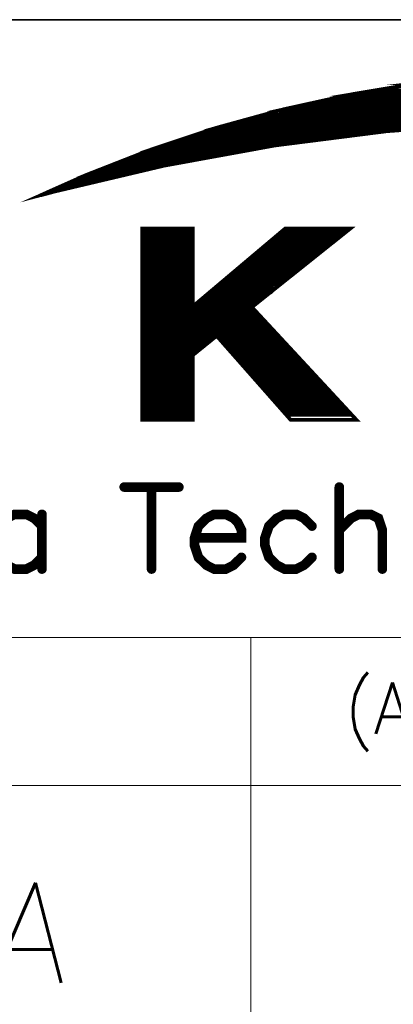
# Model space of a CAD drawing. Header units: millimetres. Extents: x 4497 to 11741, y 5958 to 12619.
# Tile 106 of 256: x 7192 to 7200, y 6507 to 6529. Entities that reach past the tile are written whole.
import ezdxf
from ezdxf.enums import TextEntityAlignment as Align

# ---------------------------------------------------------------- set-up
doc = ezdxf.new("R2010")
doc.units = ezdxf.units.MM
doc.header["$LTSCALE"] = 0.8
doc.layers.get('0').update_dxf_attribs({"linetype": 'CONTINUOUS', "lineweight": 0})
doc.layers.add('2', color=3, linetype='CONTINUOUS', lineweight=0)
doc.styles.get("Standard").update_dxf_attribs({"font": 'romans.shx', "width": 0.8, "oblique": 5, "bigfont": 'whgtxt.shx'})

# ---------------------------------------------------------------- blocks, each defined once
blk = doc.blocks.new('SMOOTH_0$0254')
at = {"const_width": 0.0127}
blk.add_lwpolyline([(-0.00635, 0, 1), (0.00635, 0, 1)], format="xyb", close=True, dxfattribs=at)
blk = doc.blocks.new('SMOOTH_0$064516')
at = {"const_width": 0.0323}
blk.add_lwpolyline([(-0.0161, 0, 1), (0.0161, 0, 1)], format="xyb", close=True, dxfattribs=at)
blk = doc.blocks.new('logo')
at = {"color": 7}
for points, const_width in [([(-3495.641, 5338.044), (-3491.64, 5339.83), (-3485.861, 5342.097), (-3479.97, 5344.064), (-3473.985, 5345.713), (-3467.914, 5347.052), (-3461.791, 5348.074)], 0.338), ([(-3454.81, 5344.51), (-3464.814, 5343.755), (-3474.775, 5342.484), (-3484.65, 5340.681), (-3494.422, 5338.371), (-3495.641, 5338.044)], 0.338), ([(-3421.603, 5346.729), (-3469.272, 5346.729)], 0.338), ([(-3418.222, 5345.884), (-3472.483, 5345.884)], 0.338), ([(-3470.624, 5346.391), (-3420.251, 5346.391)], 0.338), ([(-3476.202, 5344.954), (-3414.588, 5344.954)], 0.338), ([(-3475.526, 5345.207), (-3415.518, 5345.207)], 0.338), ([(-3474.343, 5345.546), (-3416.87, 5345.546)], 0.338), ([(-3478.738, 5344.278), (-3459.298, 5344.278)], 0.338), ([(-3482.034, 5343.264), (-3469.948, 5343.264)], 0.338), ([(-3481.273, 5343.517), (-3467.75, 5343.517)], 0.338), ([(-3472.061, 5343.095), (-3471.131, 5343.095)], 0.338), ([(-3469.863, 5343.348), (-3469.271, 5343.348)], 0.338), ([(-3467.75, 5343.602), (-3467.328, 5343.602)], 0.338), ([(-3484.823, 5342.249), (-3476.625, 5342.249)], 0.338), ([(-3483.555, 5342.756), (-3473.836, 5342.756)], 0.338), ([(-3482.71, 5343.01), (-3471.976, 5343.01)], 0.338), ([(-3473.92, 5342.841), (-3473.159, 5342.841)], 0.338), ([(-3487.189, 5341.404), (-3481.611, 5341.404)], 0.338), ([(-3486.682, 5341.658), (-3480.09, 5341.658)], 0.338), ([(-3486.006, 5341.911), (-3478.738, 5341.911)], 0.338), ([(-3481.611, 5341.489), (-3481.104, 5341.489)], 0.338), ([(-3480.005, 5341.742), (-3479.752, 5341.742)], 0.338), ([(-3492.683, 5338.869), (-3489.049, 5340.559)], 0.338), ([(-3489.387, 5340.474), (-3491.584, 5339.545)], 0.338), ([(-3491.415, 5339.207), (-3488.626, 5340.559)], 0.338), ([(-3490.401, 5339.46), (-3488.204, 5340.559)], 0.338), ([(-3488.457, 5340.897), (-3484.485, 5340.897)], 0.338), ([(-3488.373, 5340.474), (-3486.091, 5340.474)], 0.338), ([(-3487.866, 5341.151), (-3483.048, 5341.151)], 0.338), ([(-3484.4, 5340.982), (-3483.809, 5340.982)], 0.338), ([(-3483.133, 5341.235), (-3482.541, 5341.235)], 0.338), ([(-3493.613, 5338.7), (-3491.584, 5339.629)], 0.338), ([(-3489.133, 5340.052), (-3488.035, 5340.052)], 0.338), ([(-3488.626, 5340.221), (-3487.02, 5340.221)], 0.338), ([(-3486.344, 5335.065), (-3486.344, 5318.162)], 0.338), ([(-3486.091, 5318.077), (-3486.091, 5334.981)], 0.338), ([(-3485.837, 5318.077), (-3485.837, 5334.981)], 0.338), ([(-3485.584, 5318.077), (-3485.584, 5334.981)], 0.338), ([(-3485.33, 5318.077), (-3485.33, 5334.981)], 0.338), ([(-3485.076, 5318.077), (-3485.076, 5334.981)], 0.338), ([(-3484.823, 5318.077), (-3484.823, 5334.981)], 0.338), ([(-3484.569, 5317.993), (-3484.569, 5334.896)], 0.338), ([(-3484.316, 5317.993), (-3484.316, 5334.896)], 0.338), ([(-3484.062, 5318.077), (-3484.062, 5334.981)], 0.338), ([(-3483.893, 5335.065), (-3483.893, 5317.993)], 0.338), ([(-3483.724, 5318.077), (-3483.724, 5334.981)], 0.338), ([(-3483.471, 5318.077), (-3483.471, 5334.981)], 0.338), ([(-3483.217, 5318.077), (-3483.217, 5334.981)], 0.338), ([(-3482.963, 5318.077), (-3482.963, 5334.981)], 0.338), ([(-3482.71, 5318.077), (-3482.71, 5334.981)], 0.338), ([(-3482.456, 5318.077), (-3482.456, 5334.981)], 0.338), ([(-3482.203, 5317.993), (-3482.203, 5334.896)], 0.338), ([(-3474.427, 5334.474), (-3468.933, 5334.474)], 0.338), ([(-3474.174, 5334.727), (-3468.494, 5334.727)], 0.338), ([(-3475.61, 5333.459), (-3470.201, 5333.459)], 0.338), ([(-3475.357, 5333.713), (-3469.863, 5333.713)], 0.338), ([(-3475.103, 5333.967), (-3469.61, 5333.967)], 0.338), ([(-3474.681, 5334.22), (-3469.187, 5334.22)], 0.338), ([(-3476.54, 5332.699), (-3471.215, 5332.699)], 0.338), ([(-3476.287, 5332.952), (-3470.793, 5332.952)], 0.338), ([(-3475.948, 5333.206), (-3470.455, 5333.206)], 0.338), ([(-3477.723, 5331.685), (-3472.399, 5331.685)], 0.338), ([(-3477.47, 5331.938), (-3472.145, 5331.938)], 0.338), ([(-3477.216, 5332.192), (-3471.723, 5332.192)], 0.338), ([(-3476.878, 5332.445), (-3471.469, 5332.445)], 0.338), ([(-3478.653, 5330.924), (-3473.413, 5330.924)], 0.338), ([(-3478.399, 5331.177), (-3473.075, 5331.177)], 0.338), ([(-3478.061, 5331.431), (-3472.737, 5331.431)], 0.338), ([(-3479.836, 5329.91), (-3474.681, 5329.91)], 0.338), ([(-3479.498, 5330.163), (-3474.343, 5330.163)], 0.338), ([(-3479.245, 5330.417), (-3474.005, 5330.417)], 0.338), ([(-3478.991, 5330.67), (-3473.666, 5330.67)], 0.338), ([(-3480.766, 5329.149), (-3475.61, 5329.149)], 0.338), ([(-3480.428, 5329.403), (-3475.272, 5329.403)], 0.338), ([(-3480.174, 5329.656), (-3474.934, 5329.656), (-3474.934, 5329.572), (-3474.85, 5329.656)], 0.338), ([(-3481.696, 5328.388), (-3476.54, 5328.388)], 0.338), ([(-3481.442, 5328.642), (-3476.202, 5328.642)], 0.338), ([(-3481.104, 5328.895), (-3475.948, 5328.895)], 0.338), ([(-3482.372, 5327.374), (-3476.287, 5327.374)], 0.338), ([(-3482.203, 5327.797), (-3476.709, 5327.797)], 0.338), ([(-3482.203, 5327.543), (-3476.456, 5327.543)], 0.338), ([(-3482.372, 5327.036), (-3476.117, 5327.036)], 0.338), ([(-3475.441, 5326.36), (-3482.372, 5326.36)], 0.338), ([(-3482.287, 5326.867), (-3475.864, 5326.867)], 0.338), ([(-3482.287, 5326.529), (-3475.526, 5326.529)], 0.338), ([(-3482.203, 5327.205), (-3476.117, 5327.205)], 0.338), ([(-3482.372, 5326.191), (-3475.272, 5326.191)], 0.338), ([(-3482.287, 5325.937), (-3475.019, 5325.937)], 0.338), ([(-3482.203, 5325.684), (-3474.765, 5325.684)], 0.338), ([(-3482.456, 5325.261), (-3480.428, 5325.261)], 0.338), ([(-3482.287, 5325.092), (-3480.681, 5325.092)], 0.338), ([(-3482.287, 5324.923), (-3480.851, 5324.923)], 0.338), ([(-3482.203, 5324.754), (-3481.02, 5324.754)], 0.338), ([(-3479.667, 5325.261), (-3474.427, 5325.261)], 0.338), ([(-3479.498, 5325.008), (-3474.174, 5325.008)], 0.338), ([(-3479.16, 5324.754), (-3473.92, 5324.754)], 0.338), ([(-3482.372, 5324.247), (-3481.527, 5324.247)], 0.338), ([(-3482.372, 5324.078), (-3481.865, 5324.078)], 0.338), ([(-3482.287, 5324.5), (-3481.273, 5324.5)], 0.338), ([(-3478.991, 5324.5), (-3473.666, 5324.5)], 0.338), ([(-3478.738, 5324.247), (-3473.497, 5324.247)], 0.338), ([(-3478.569, 5323.993), (-3473.244, 5323.993)], 0.338), ([(-3478.399, 5323.74), (-3472.99, 5323.74)], 0.338), ([(-3478.146, 5323.486), (-3472.737, 5323.486)], 0.338), ([(-3477.892, 5323.233), (-3472.483, 5323.233)], 0.338), ([(-3477.723, 5322.979), (-3472.314, 5322.979)], 0.338), ([(-3477.47, 5322.726), (-3472.061, 5322.726)], 0.338), ([(-3477.216, 5322.472), (-3471.807, 5322.472)], 0.338), ([(-3476.963, 5322.218), (-3471.638, 5322.218)], 0.338), ([(-3476.794, 5321.965), (-3471.384, 5321.965)], 0.338), ([(-3476.54, 5321.711), (-3471.131, 5321.711)], 0.338), ([(-3476.371, 5321.458), (-3470.877, 5321.458)], 0.338), ([(-3476.117, 5321.204), (-3470.624, 5321.204)], 0.338), ([(-3475.864, 5320.951), (-3470.37, 5320.951)], 0.338), ([(-3475.695, 5320.697), (-3470.201, 5320.697)], 0.338), ([(-3475.441, 5320.444), (-3469.948, 5320.444)], 0.338), ([(-3475.188, 5320.19), (-3469.694, 5320.19)], 0.338), ([(-3475.019, 5319.936), (-3469.525, 5319.936)], 0.338), ([(-3474.85, 5319.683), (-3469.271, 5319.683)], 0.338), ([(-3474.596, 5319.429), (-3469.018, 5319.429)], 0.338), ([(-3474.258, 5319.176), (-3468.764, 5319.176)], 0.338), ([(-3474.089, 5318.922), (-3468.511, 5318.922)], 0.338), ([(-3473.92, 5318.669), (-3468.257, 5318.669)], 0.338), ([(-3473.666, 5318.415), (-3468.004, 5318.415)], 0.338), ([(-3488.222, 5311.965), (-3483.345, 5311.965)], 0.859), ([(-3485.783, 5311.965), (-3485.783, 5304.641)], 0.859), ([(-3469.038, 5311.965), (-3469.038, 5304.641)], 0.859), ([(-3495.555, 5308.479), (-3496.251, 5309.175), (-3496.946, 5309.527), (-3497.994, 5309.527), (-3498.69, 5309.175), (-3499.385, 5308.479), (-3499.737, 5307.431), (-3499.737, 5306.736), (-3499.385, 5305.688), (-3498.69, 5304.993), (-3497.994, 5304.641), (-3496.946, 5304.641), (-3496.251, 5304.993), (-3495.555, 5305.688)], 0.859), ([(-3495.555, 5309.527), (-3495.555, 5304.641)], 0.859), ([(-3481.945, 5307.431), (-3477.763, 5307.431), (-3477.763, 5308.127), (-3478.106, 5308.823), (-3478.459, 5309.175), (-3479.154, 5309.527), (-3480.202, 5309.527), (-3480.897, 5309.175), (-3481.601, 5308.479), (-3481.945, 5307.431), (-3481.945, 5306.736), (-3481.601, 5305.688), (-3480.897, 5304.993), (-3480.202, 5304.641), (-3479.154, 5304.641), (-3478.459, 5304.993), (-3477.763, 5305.688)], 0.859), ([(-3471.477, 5308.479), (-3472.181, 5309.175), (-3472.877, 5309.527), (-3473.925, 5309.527), (-3474.62, 5309.175), (-3475.316, 5308.479), (-3475.668, 5307.431), (-3475.668, 5306.736), (-3475.316, 5305.688), (-3474.62, 5304.993), (-3473.925, 5304.641), (-3472.877, 5304.641), (-3472.181, 5304.993), (-3471.477, 5305.688)], 0.859), ([(-3469.038, 5308.127), (-3467.991, 5309.175), (-3467.295, 5309.527), (-3466.248, 5309.527), (-3465.552, 5309.175), (-3465.2, 5308.127), (-3465.2, 5304.641)], 0.859)]:
    blk.add_lwpolyline(points, dxfattribs=dict(at, const_width=const_width))
at = {"color": 7, "const_width": 0.338}
for points in [[(-3465.91, 5347.379), (-3461.851, 5348.057), (-3429.228, 5348.057), (-3424.695, 5347.379)], [(-3461.782, 5348.065), (-3459.73, 5348.297), (-3430.835, 5348.297), (-3429.285, 5348.065)], [(-3472.036, 5346.133), (-3467.922, 5347.044), (-3423.06, 5347.044), (-3418.615, 5346.133)], [(-3467.914, 5347.044), (-3465.91, 5347.379), (-3424.695, 5347.379), (-3423.06, 5347.044)], [(-3477.436, 5344.751), (-3473.976, 5345.704), (-3416.958, 5345.704), (-3413.297, 5344.751)], [(-3473.976, 5345.704), (-3472.036, 5346.133), (-3418.607, 5346.133), (-3416.958, 5345.704)], [(-3480.818, 5343.772), (-3479.97, 5344.055), (-3460.949, 5344.055), (-3464.7, 5343.772)], [(-3479.961, 5344.055), (-3478.278, 5344.519), (-3454.81, 5344.519), (-3460.948, 5344.055)], [(-3478.278, 5344.519), (-3477.436, 5344.751), (-3444.78, 5344.751), (-3454.81, 5344.519)], [(-3484.645, 5342.492), (-3480.843, 5343.763), (-3464.822, 5343.763), (-3474.775, 5342.493)], [(-3480.843, 5343.763), (-3480.817, 5343.772), (-3464.814, 5343.772), (-3464.822, 5343.763)], [(-3464.814, 5343.763), (-3464.814, 5343.772), (-3464.7, 5343.772), (-3464.814, 5343.763)], [(-3485.852, 5342.089), (-3484.645, 5342.492), (-3474.775, 5342.492), (-3476.985, 5342.089)], [(-3489.423, 5340.689), (-3485.861, 5342.089), (-3476.985, 5342.089), (-3484.65, 5340.689)], [(-3491.631, 5339.822), (-3489.423, 5340.689), (-3484.658, 5340.689), (-3488.321, 5339.822)], [(-3494.873, 5338.379), (-3491.631, 5339.822), (-3488.321, 5339.822), (-3494.413, 5338.379)], [(-3495.53, 5338.087), (-3494.422, 5338.379), (-3494.873, 5338.379), (-3495.53, 5338.087)], [(-3486.616, 5328.092), (-3486.616, 5335.065), (-3482.108, 5335.065), (-3482.108, 5328.092)], [(-3482.108, 5328.092), (-3473.856, 5335.065), (-3468.051, 5335.065), (-3476.771, 5328.092)], [(-3486.616, 5328.04), (-3486.616, 5328.092), (-3476.771, 5328.092), (-3476.836, 5328.04)], [(-3486.616, 5325.473), (-3486.616, 5328.04), (-3476.836, 5328.04), (-3474.458, 5325.473)], [(-3486.616, 5323.747), (-3486.616, 5325.473), (-3479.978, 5325.473), (-3482.108, 5323.747)], [(-3473.375, 5317.968), (-3479.978, 5325.473), (-3474.458, 5325.473), (-3467.51, 5317.968)], [(-3486.616, 5317.968), (-3486.616, 5323.747), (-3482.108, 5323.747), (-3482.108, 5317.968)]]:
    blk.add_lwpolyline(points, close=True, dxfattribs=at)
at = {"color": 7, "xscale": 13.31, "yscale": 13.31, "zscale": 13.31}
for name, p in [('SMOOTH_0$0254', (-3469.272, 5346.729)), ('SMOOTH_0$0254', (-3467.922, 5347.044)), ('SMOOTH_0$0254', (-3467.914, 5347.052)), ('SMOOTH_0$0254', (-3467.914, 5347.044)), ('SMOOTH_0$0254', (-3465.91, 5347.379)), ('SMOOTH_0$0254', (-3465.91, 5347.379)), ('SMOOTH_0$0254', (-3473.985, 5345.713)), ('SMOOTH_0$0254', (-3473.976, 5345.704)), ('SMOOTH_0$0254', (-3473.976, 5345.704)), ('SMOOTH_0$0254', (-3472.483, 5345.884)), ('SMOOTH_0$0254', (-3472.036, 5346.133)), ('SMOOTH_0$0254', (-3472.036, 5346.133)), ('SMOOTH_0$0254', (-3470.624, 5346.391)), ('SMOOTH_0$0254', (-3476.202, 5344.954)), ('SMOOTH_0$0254', (-3475.526, 5345.207)), ('SMOOTH_0$0254', (-3474.343, 5345.546)), ('SMOOTH_0$0254', (-3479.97, 5344.064)), ('SMOOTH_0$0254', (-3479.97, 5344.055)), ('SMOOTH_0$0254', (-3479.961, 5344.055)), ('SMOOTH_0$0254', (-3478.738, 5344.278)), ('SMOOTH_0$0254', (-3478.278, 5344.519)), ('SMOOTH_0$0254', (-3478.278, 5344.519)), ('SMOOTH_0$0254', (-3477.436, 5344.751)), ('SMOOTH_0$0254', (-3477.436, 5344.751)), ('SMOOTH_0$0254', (-3482.034, 5343.264)), ('SMOOTH_0$0254', (-3481.273, 5343.517)), ('SMOOTH_0$0254', (-3480.843, 5343.763)), ('SMOOTH_0$0254', (-3480.843, 5343.763)), ('SMOOTH_0$0254', (-3480.818, 5343.772)), ('SMOOTH_0$0254', (-3480.817, 5343.772)), ('SMOOTH_0$0254', (-3472.061, 5343.095)), ('SMOOTH_0$0254', (-3471.131, 5343.095)), ('SMOOTH_0$0254', (-3469.948, 5343.264)), ('SMOOTH_0$0254', (-3469.863, 5343.348)), ('SMOOTH_0$0254', (-3469.271, 5343.348)), ('SMOOTH_0$0254', (-3467.75, 5343.602)), ('SMOOTH_0$0254', (-3467.75, 5343.517)), ('SMOOTH_0$0254', (-3467.328, 5343.602)), ('SMOOTH_0$0254', (-3464.822, 5343.763)), ('SMOOTH_0$0254', (-3464.822, 5343.763)), ('SMOOTH_0$0254', (-3464.814, 5343.772)), ('SMOOTH_0$0254', (-3464.814, 5343.772)), ('SMOOTH_0$0254', (-3464.814, 5343.763)), ('SMOOTH_0$0254', (-3464.814, 5343.763)), ('SMOOTH_0$0254', (-3464.814, 5343.755)), ('SMOOTH_0$0254', (-3464.7, 5343.772)), ('SMOOTH_0$0254', (-3464.7, 5343.772)), ('SMOOTH_0$0254', (-3484.823, 5342.249)), ('SMOOTH_0$0254', (-3484.645, 5342.492)), ('SMOOTH_0$0254', (-3484.645, 5342.492)), ('SMOOTH_0$0254', (-3483.555, 5342.756)), ('SMOOTH_0$0254', (-3482.71, 5343.01)), ('SMOOTH_0$0254', (-3476.625, 5342.249)), ('SMOOTH_0$0254', (-3474.775, 5342.493)), ('SMOOTH_0$0254', (-3474.775, 5342.492)), ('SMOOTH_0$0254', (-3474.775, 5342.484)), ('SMOOTH_0$0254', (-3473.92, 5342.841)), ('SMOOTH_0$0254', (-3473.836, 5342.756)), ('SMOOTH_0$0254', (-3473.159, 5342.841)), ('SMOOTH_0$0254', (-3471.976, 5343.01)), ('SMOOTH_0$0254', (-3487.189, 5341.404)), ('SMOOTH_0$0254', (-3486.682, 5341.658)), ('SMOOTH_0$0254', (-3486.006, 5341.911)), ('SMOOTH_0$0254', (-3485.861, 5342.097)), ('SMOOTH_0$0254', (-3485.861, 5342.089)), ('SMOOTH_0$0254', (-3485.852, 5342.089)), ('SMOOTH_0$0254', (-3481.611, 5341.489)), ('SMOOTH_0$0254', (-3481.611, 5341.404)), ('SMOOTH_0$0254', (-3481.104, 5341.489)), ('SMOOTH_0$0254', (-3480.09, 5341.658)), ('SMOOTH_0$0254', (-3480.005, 5341.742)), ('SMOOTH_0$0254', (-3479.752, 5341.742)), ('SMOOTH_0$0254', (-3478.738, 5341.911)), ('SMOOTH_0$0254', (-3476.985, 5342.089)), ('SMOOTH_0$0254', (-3476.985, 5342.089)), ('SMOOTH_0$0254', (-3489.423, 5340.689)), ('SMOOTH_0$0254', (-3489.423, 5340.689)), ('SMOOTH_0$0254', (-3489.387, 5340.474)), ('SMOOTH_0$0254', (-3489.049, 5340.559)), ('SMOOTH_0$0254', (-3488.626, 5340.559)), ('SMOOTH_0$0254', (-3488.457, 5340.897)), ('SMOOTH_0$0254', (-3488.373, 5340.474)), ('SMOOTH_0$0254', (-3488.204, 5340.559)), ('SMOOTH_0$0254', (-3487.866, 5341.151)), ('SMOOTH_0$0254', (-3486.091, 5340.474)), ('SMOOTH_0$0254', (-3484.658, 5340.689)), ('SMOOTH_0$0254', (-3484.65, 5340.689)), ('SMOOTH_0$0254', (-3484.65, 5340.681)), ('SMOOTH_0$0254', (-3484.485, 5340.897)), ('SMOOTH_0$0254', (-3484.4, 5340.982)), ('SMOOTH_0$0254', (-3483.809, 5340.982)), ('SMOOTH_0$0254', (-3483.133, 5341.235)), ('SMOOTH_0$0254', (-3483.048, 5341.151)), ('SMOOTH_0$0254', (-3482.541, 5341.235)), ('SMOOTH_0$0254', (-3491.64, 5339.83)), ('SMOOTH_0$0254', (-3491.631, 5339.822)), ('SMOOTH_0$0254', (-3491.631, 5339.822)), ('SMOOTH_0$0254', (-3491.584, 5339.629)), ('SMOOTH_0$0254', (-3491.584, 5339.545)), ('SMOOTH_0$0254', (-3489.133, 5340.052)), ('SMOOTH_0$0254', (-3488.626, 5340.221)), ('SMOOTH_0$0254', (-3488.321, 5339.822)), ('SMOOTH_0$0254', (-3488.321, 5339.822)), ('SMOOTH_0$0254', (-3488.035, 5340.052)), ('SMOOTH_0$0254', (-3487.02, 5340.221)), ('SMOOTH_0$0254', (-3493.613, 5338.7)), ('SMOOTH_0$0254', (-3492.683, 5338.869)), ('SMOOTH_0$0254', (-3491.415, 5339.207)), ('SMOOTH_0$0254', (-3490.401, 5339.46)), ('SMOOTH_0$0254', (-3495.641, 5338.044)), ('SMOOTH_0$0254', (-3495.641, 5338.044)), ('SMOOTH_0$0254', (-3495.53, 5338.087)), ('SMOOTH_0$0254', (-3495.53, 5338.087)), ('SMOOTH_0$0254', (-3494.873, 5338.379)), ('SMOOTH_0$0254', (-3494.873, 5338.379)), ('SMOOTH_0$0254', (-3494.422, 5338.379)), ('SMOOTH_0$0254', (-3494.422, 5338.371)), ('SMOOTH_0$0254', (-3494.413, 5338.379)), ('SMOOTH_0$0254', (-3486.616, 5335.065)), ('SMOOTH_0$0254', (-3486.344, 5335.065)), ('SMOOTH_0$0254', (-3486.091, 5334.981)), ('SMOOTH_0$0254', (-3485.837, 5334.981)), ('SMOOTH_0$0254', (-3485.584, 5334.981)), ('SMOOTH_0$0254', (-3485.33, 5334.981)), ('SMOOTH_0$0254', (-3485.076, 5334.981)), ('SMOOTH_0$0254', (-3484.823, 5334.981)), ('SMOOTH_0$0254', (-3484.569, 5334.896)), ('SMOOTH_0$0254', (-3484.316, 5334.896)), ('SMOOTH_0$0254', (-3484.062, 5334.981)), ('SMOOTH_0$0254', (-3483.893, 5335.065)), ('SMOOTH_0$0254', (-3483.724, 5334.981)), ('SMOOTH_0$0254', (-3483.471, 5334.981)), ('SMOOTH_0$0254', (-3483.217, 5334.981)), ('SMOOTH_0$0254', (-3482.963, 5334.981)), ('SMOOTH_0$0254', (-3482.71, 5334.981)), ('SMOOTH_0$0254', (-3482.456, 5334.981)), ('SMOOTH_0$0254', (-3482.203, 5334.896)), ('SMOOTH_0$0254', (-3482.108, 5335.065)), ('SMOOTH_0$0254', (-3474.427, 5334.474)), ('SMOOTH_0$0254', (-3474.174, 5334.727)), ('SMOOTH_0$0254', (-3473.856, 5335.065)), ('SMOOTH_0$0254', (-3468.933, 5334.474)), ('SMOOTH_0$0254', (-3468.494, 5334.727)), ('SMOOTH_0$0254', (-3468.051, 5335.065)), ('SMOOTH_0$0254', (-3475.61, 5333.459)), ('SMOOTH_0$0254', (-3475.357, 5333.713)), ('SMOOTH_0$0254', (-3475.103, 5333.967)), ('SMOOTH_0$0254', (-3474.681, 5334.22)), ('SMOOTH_0$0254', (-3470.201, 5333.459)), ('SMOOTH_0$0254', (-3469.863, 5333.713)), ('SMOOTH_0$0254', (-3469.61, 5333.967)), ('SMOOTH_0$0254', (-3469.187, 5334.22)), ('SMOOTH_0$0254', (-3476.54, 5332.699)), ('SMOOTH_0$0254', (-3476.287, 5332.952)), ('SMOOTH_0$0254', (-3475.948, 5333.206)), ('SMOOTH_0$0254', (-3471.215, 5332.699)), ('SMOOTH_0$0254', (-3470.793, 5332.952)), ('SMOOTH_0$0254', (-3470.455, 5333.206)), ('SMOOTH_0$0254', (-3477.723, 5331.685)), ('SMOOTH_0$0254', (-3477.47, 5331.938)), ('SMOOTH_0$0254', (-3477.216, 5332.192)), ('SMOOTH_0$0254', (-3476.878, 5332.445)), ('SMOOTH_0$0254', (-3472.399, 5331.685)), ('SMOOTH_0$0254', (-3472.145, 5331.938)), ('SMOOTH_0$0254', (-3471.723, 5332.192)), ('SMOOTH_0$0254', (-3471.469, 5332.445)), ('SMOOTH_0$0254', (-3478.653, 5330.924)), ('SMOOTH_0$0254', (-3478.399, 5331.177)), ('SMOOTH_0$0254', (-3478.061, 5331.431)), ('SMOOTH_0$0254', (-3473.413, 5330.924)), ('SMOOTH_0$0254', (-3473.075, 5331.177)), ('SMOOTH_0$0254', (-3472.737, 5331.431)), ('SMOOTH_0$0254', (-3479.836, 5329.91)), ('SMOOTH_0$0254', (-3479.498, 5330.163)), ('SMOOTH_0$0254', (-3479.245, 5330.417)), ('SMOOTH_0$0254', (-3478.991, 5330.67)), ('SMOOTH_0$0254', (-3474.681, 5329.91)), ('SMOOTH_0$0254', (-3474.343, 5330.163)), ('SMOOTH_0$0254', (-3474.005, 5330.417)), ('SMOOTH_0$0254', (-3473.666, 5330.67)), ('SMOOTH_0$0254', (-3480.766, 5329.149)), ('SMOOTH_0$0254', (-3480.428, 5329.403)), ('SMOOTH_0$0254', (-3480.174, 5329.656)), ('SMOOTH_0$0254', (-3475.61, 5329.149)), ('SMOOTH_0$0254', (-3475.272, 5329.403)), ('SMOOTH_0$0254', (-3474.934, 5329.656)), ('SMOOTH_0$0254', (-3474.934, 5329.572)), ('SMOOTH_0$0254', (-3474.85, 5329.656)), ('SMOOTH_0$0254', (-3481.696, 5328.388)), ('SMOOTH_0$0254', (-3481.442, 5328.642)), ('SMOOTH_0$0254', (-3481.104, 5328.895)), ('SMOOTH_0$0254', (-3476.54, 5328.388)), ('SMOOTH_0$0254', (-3476.202, 5328.642)), ('SMOOTH_0$0254', (-3475.948, 5328.895)), ('SMOOTH_0$0254', (-3486.616, 5328.092)), ('SMOOTH_0$0254', (-3486.616, 5328.092)), ('SMOOTH_0$0254', (-3486.616, 5328.04)), ('SMOOTH_0$0254', (-3486.616, 5328.04)), ('SMOOTH_0$0254', (-3482.372, 5327.374)), ('SMOOTH_0$0254', (-3482.203, 5327.797)), ('SMOOTH_0$0254', (-3482.203, 5327.543)), ('SMOOTH_0$0254', (-3482.108, 5328.092)), ('SMOOTH_0$0254', (-3482.108, 5328.092)), ('SMOOTH_0$0254', (-3476.836, 5328.04)), ('SMOOTH_0$0254', (-3476.836, 5328.04)), ('SMOOTH_0$0254', (-3476.771, 5328.092)), ('SMOOTH_0$0254', (-3476.771, 5328.092)), ('SMOOTH_0$0254', (-3476.709, 5327.797)), ('SMOOTH_0$0254', (-3476.456, 5327.543)), ('SMOOTH_0$0254', (-3476.287, 5327.374)), ('SMOOTH_0$0254', (-3482.372, 5327.036)), ('SMOOTH_0$0254', (-3482.372, 5326.36)), ('SMOOTH_0$0254', (-3482.287, 5326.867)), ('SMOOTH_0$0254', (-3482.287, 5326.529)), ('SMOOTH_0$0254', (-3482.203, 5327.205)), ('SMOOTH_0$0254', (-3476.117, 5327.205)), ('SMOOTH_0$0254', (-3476.117, 5327.036)), ('SMOOTH_0$0254', (-3475.864, 5326.867)), ('SMOOTH_0$0254', (-3475.526, 5326.529)), ('SMOOTH_0$0254', (-3475.441, 5326.36)), ('SMOOTH_0$0254', (-3486.616, 5325.473)), ('SMOOTH_0$0254', (-3486.616, 5325.473)), ('SMOOTH_0$0254', (-3482.372, 5326.191)), ('SMOOTH_0$0254', (-3482.287, 5325.937)), ('SMOOTH_0$0254', (-3482.203, 5325.684)), ('SMOOTH_0$0254', (-3479.978, 5325.473)), ('SMOOTH_0$0254', (-3479.978, 5325.473)), ('SMOOTH_0$0254', (-3475.272, 5326.191)), ('SMOOTH_0$0254', (-3475.019, 5325.937)), ('SMOOTH_0$0254', (-3474.765, 5325.684)), ('SMOOTH_0$0254', (-3474.458, 5325.473)), ('SMOOTH_0$0254', (-3474.458, 5325.473)), ('SMOOTH_0$0254', (-3482.456, 5325.261)), ('SMOOTH_0$0254', (-3482.287, 5325.092)), ('SMOOTH_0$0254', (-3482.287, 5324.923)), ('SMOOTH_0$0254', (-3482.203, 5324.754)), ('SMOOTH_0$0254', (-3481.02, 5324.754)), ('SMOOTH_0$0254', (-3480.851, 5324.923)), ('SMOOTH_0$0254', (-3480.681, 5325.092)), ('SMOOTH_0$0254', (-3480.428, 5325.261)), ('SMOOTH_0$0254', (-3479.667, 5325.261)), ('SMOOTH_0$0254', (-3479.498, 5325.008)), ('SMOOTH_0$0254', (-3479.16, 5324.754)), ('SMOOTH_0$0254', (-3474.427, 5325.261)), ('SMOOTH_0$0254', (-3474.174, 5325.008)), ('SMOOTH_0$0254', (-3473.92, 5324.754)), ('SMOOTH_0$0254', (-3486.616, 5323.747)), ('SMOOTH_0$0254', (-3486.616, 5323.747)), ('SMOOTH_0$0254', (-3482.372, 5324.247)), ('SMOOTH_0$0254', (-3482.372, 5324.078)), ('SMOOTH_0$0254', (-3482.287, 5324.5)), ('SMOOTH_0$0254', (-3482.108, 5323.747)), ('SMOOTH_0$0254', (-3482.108, 5323.747)), ('SMOOTH_0$0254', (-3481.865, 5324.078)), ('SMOOTH_0$0254', (-3481.527, 5324.247)), ('SMOOTH_0$0254', (-3481.273, 5324.5)), ('SMOOTH_0$0254', (-3478.991, 5324.5)), ('SMOOTH_0$0254', (-3478.738, 5324.247)), ('SMOOTH_0$0254', (-3478.569, 5323.993)), ('SMOOTH_0$0254', (-3478.399, 5323.74)), ('SMOOTH_0$0254', (-3473.666, 5324.5)), ('SMOOTH_0$0254', (-3473.497, 5324.247)), ('SMOOTH_0$0254', (-3473.244, 5323.993)), ('SMOOTH_0$0254', (-3472.99, 5323.74)), ('SMOOTH_0$0254', (-3478.146, 5323.486)), ('SMOOTH_0$0254', (-3477.892, 5323.233)), ('SMOOTH_0$0254', (-3477.723, 5322.979)), ('SMOOTH_0$0254', (-3472.737, 5323.486)), ('SMOOTH_0$0254', (-3472.483, 5323.233)), ('SMOOTH_0$0254', (-3472.314, 5322.979)), ('SMOOTH_0$0254', (-3477.47, 5322.726)), ('SMOOTH_0$0254', (-3477.216, 5322.472)), ('SMOOTH_0$0254', (-3476.963, 5322.218)), ('SMOOTH_0$0254', (-3476.794, 5321.965)), ('SMOOTH_0$0254', (-3472.061, 5322.726)), ('SMOOTH_0$0254', (-3471.807, 5322.472)), ('SMOOTH_0$0254', (-3471.638, 5322.218)), ('SMOOTH_0$0254', (-3471.384, 5321.965)), ('SMOOTH_0$0254', (-3476.54, 5321.711)), ('SMOOTH_0$0254', (-3476.371, 5321.458)), ('SMOOTH_0$0254', (-3476.117, 5321.204)), ('SMOOTH_0$0254', (-3471.131, 5321.711)), ('SMOOTH_0$0254', (-3470.877, 5321.458)), ('SMOOTH_0$0254', (-3470.624, 5321.204)), ('SMOOTH_0$0254', (-3475.864, 5320.951)), ('SMOOTH_0$0254', (-3475.695, 5320.697)), ('SMOOTH_0$0254', (-3475.441, 5320.444)), ('SMOOTH_0$0254', (-3475.188, 5320.19)), ('SMOOTH_0$0254', (-3470.37, 5320.951)), ('SMOOTH_0$0254', (-3470.201, 5320.697)), ('SMOOTH_0$0254', (-3469.948, 5320.444)), ('SMOOTH_0$0254', (-3469.694, 5320.19)), ('SMOOTH_0$0254', (-3475.019, 5319.936)), ('SMOOTH_0$0254', (-3474.85, 5319.683)), ('SMOOTH_0$0254', (-3474.596, 5319.429)), ('SMOOTH_0$0254', (-3469.525, 5319.936)), ('SMOOTH_0$0254', (-3469.271, 5319.683)), ('SMOOTH_0$0254', (-3469.018, 5319.429)), ('SMOOTH_0$0254', (-3474.258, 5319.176)), ('SMOOTH_0$0254', (-3474.089, 5318.922)), ('SMOOTH_0$0254', (-3473.92, 5318.669)), ('SMOOTH_0$0254', (-3468.764, 5319.176)), ('SMOOTH_0$0254', (-3468.511, 5318.922)), ('SMOOTH_0$0254', (-3468.257, 5318.669)), ('SMOOTH_0$0254', (-3486.616, 5317.968)), ('SMOOTH_0$0254', (-3486.344, 5318.162)), ('SMOOTH_0$0254', (-3486.091, 5318.077)), ('SMOOTH_0$0254', (-3485.837, 5318.077)), ('SMOOTH_0$0254', (-3485.584, 5318.077)), ('SMOOTH_0$0254', (-3485.33, 5318.077)), ('SMOOTH_0$0254', (-3485.076, 5318.077)), ('SMOOTH_0$0254', (-3484.823, 5318.077)), ('SMOOTH_0$0254', (-3484.569, 5317.993)), ('SMOOTH_0$0254', (-3484.316, 5317.993)), ('SMOOTH_0$0254', (-3484.062, 5318.077)), ('SMOOTH_0$0254', (-3483.893, 5317.993)), ('SMOOTH_0$0254', (-3483.724, 5318.077)), ('SMOOTH_0$0254', (-3483.471, 5318.077)), ('SMOOTH_0$0254', (-3483.217, 5318.077)), ('SMOOTH_0$0254', (-3482.963, 5318.077)), ('SMOOTH_0$0254', (-3482.71, 5318.077)), ('SMOOTH_0$0254', (-3482.456, 5318.077)), ('SMOOTH_0$0254', (-3482.203, 5317.993)), ('SMOOTH_0$0254', (-3482.108, 5317.968)), ('SMOOTH_0$0254', (-3473.666, 5318.415)), ('SMOOTH_0$0254', (-3473.375, 5317.968)), ('SMOOTH_0$0254', (-3468.004, 5318.415)), ('SMOOTH_0$0254', (-3467.51, 5317.968)), ('SMOOTH_0$064516', (-3488.222, 5311.965)), ('SMOOTH_0$064516', (-3485.783, 5311.965)), ('SMOOTH_0$064516', (-3483.345, 5311.965)), ('SMOOTH_0$064516', (-3469.038, 5311.965)), ('SMOOTH_0$064516', (-3496.946, 5309.527)), ('SMOOTH_0$064516', (-3495.555, 5309.527)), ('SMOOTH_0$064516', (-3480.202, 5309.527)), ('SMOOTH_0$064516', (-3479.154, 5309.527)), ('SMOOTH_0$064516', (-3473.925, 5309.527)), ('SMOOTH_0$064516', (-3472.877, 5309.527)), ('SMOOTH_0$064516', (-3467.295, 5309.527)), ('SMOOTH_0$064516', (-3466.248, 5309.527)), ('SMOOTH_0$064516', (-3496.251, 5309.175)), ('SMOOTH_0$064516', (-3480.897, 5309.175)), ('SMOOTH_0$064516', (-3478.459, 5309.175)), ('SMOOTH_0$064516', (-3478.106, 5308.823)), ('SMOOTH_0$064516', (-3474.62, 5309.175)), ('SMOOTH_0$064516', (-3472.181, 5309.175)), ('SMOOTH_0$064516', (-3467.991, 5309.175)), ('SMOOTH_0$064516', (-3465.552, 5309.175)), ('SMOOTH_0$064516', (-3495.555, 5308.479)), ('SMOOTH_0$064516', (-3481.601, 5308.479)), ('SMOOTH_0$064516', (-3477.763, 5308.127)), ('SMOOTH_0$064516', (-3475.316, 5308.479)), ('SMOOTH_0$064516', (-3471.477, 5308.479)), ('SMOOTH_0$064516', (-3469.038, 5308.127)), ('SMOOTH_0$064516', (-3465.2, 5308.127)), ('SMOOTH_0$064516', (-3481.945, 5307.431)), ('SMOOTH_0$064516', (-3481.945, 5307.431)), ('SMOOTH_0$064516', (-3481.945, 5306.736)), ('SMOOTH_0$064516', (-3477.763, 5307.431)), ('SMOOTH_0$064516', (-3475.668, 5307.431)), ('SMOOTH_0$064516', (-3475.668, 5306.736)), ('SMOOTH_0$064516', (-3496.251, 5304.993)), ('SMOOTH_0$064516', (-3495.555, 5305.688)), ('SMOOTH_0$064516', (-3481.601, 5305.688)), ('SMOOTH_0$064516', (-3480.897, 5304.993)), ('SMOOTH_0$064516', (-3478.459, 5304.993)), ('SMOOTH_0$064516', (-3477.763, 5305.688)), ('SMOOTH_0$064516', (-3475.316, 5305.688)), ('SMOOTH_0$064516', (-3474.62, 5304.993)), ('SMOOTH_0$064516', (-3472.181, 5304.993)), ('SMOOTH_0$064516', (-3471.477, 5305.688)), ('SMOOTH_0$064516', (-3496.946, 5304.641)), ('SMOOTH_0$064516', (-3495.555, 5304.641)), ('SMOOTH_0$064516', (-3485.783, 5304.641)), ('SMOOTH_0$064516', (-3480.202, 5304.641)), ('SMOOTH_0$064516', (-3479.154, 5304.641)), ('SMOOTH_0$064516', (-3473.925, 5304.641)), ('SMOOTH_0$064516', (-3472.877, 5304.641)), ('SMOOTH_0$064516', (-3469.038, 5304.641)), ('SMOOTH_0$064516', (-3465.2, 5304.641))]:
    blk.add_blockref(name, p, dxfattribs=at)

msp = doc.modelspace()

# ---------------------------------------------------------------- linework, layer by layer
at = {"color": 7, "linetype": 'Continuous', "lineweight": 35}
msp.add_line((7167.427, 6529.074), (7242.886, 6529.074), dxfattribs=at)
at = {"color": 7, "linetype": 'Continuous'}
for p, q in [((7167.427, 6515.403), (7242.886, 6515.403)), ((7196.954, 6485.876), (7196.954, 6515.403)), ((7167.427, 6512.123), (7211.718, 6512.123))]:
    msp.add_line(p, q, dxfattribs=at)

# ---------------------------------------------------------------- block references
at = {"color": 3, "linetype": 'Continuous', "xscale": 0.2477402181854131, "yscale": 0.2477402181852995, "zscale": 0.2477402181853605}
msp.add_blockref('logo', (8058.331, 5202.743), dxfattribs=at)

# ---------------------------------------------------------------- texts
at = {"color": 7, "linetype": 'Continuous', "width": 0.933333}
msp.add_text('(APPROVED)', height=1.1408, dxfattribs=at).set_placement((7199.036, 6514.407), align=Align.TOP_LEFT)
at = {"layer": '2', "linetype": 'Continuous', "oblique": 5}
msp.add_text('J.M.A', height=2.2157, dxfattribs=at).set_placement((7185.454, 6507.757))

doc.saveas('drawing.dxf')
